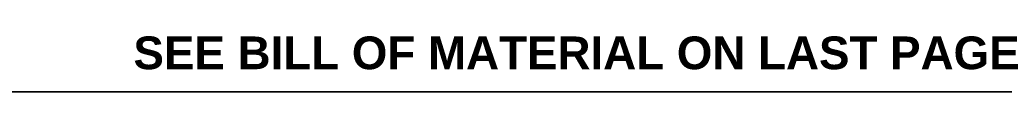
# Model space of a CAD drawing. Header units: inches. Extents: x 2 to 104, y 2 to 68.
# Tile 65 of 98: x 58.42 to 80.99, y 1.59 to 2.87. Entities that reach past the tile are written whole.
import ezdxf

# ---------------------------------------------------------------- set-up
doc = ezdxf.new("R2010")
doc.units = ezdxf.units.IN
doc.header["$LTSCALE"] = 6.250991
doc.header["$MEASUREMENT"] = 0
doc.layers.get('0').update_dxf_attribs({"lineweight": 25})
doc.layers.add('Sketch Geometry(ANSI)', color=7, linetype='Continuous', lineweight=25)
doc.layers.add('Symbols(ANSI)', color=7, linetype='Continuous', lineweight=25)
doc.styles.add('Current-ANSI', font='arial.ttf')
doc.styles.add('Dimension-ANSI', font='arialbd.ttf')

# ---------------------------------------------------------------- blocks, each defined once
blk = doc.blocks.new('Borders 10_EXM - B (Inch)')
at = {"layer": 'Sketch Geometry(ANSI)', "linetype": 'Continuous', "lineweight": 35}
blk.add_line((0.3979, 0.2545), (16.3979, 0.2545), dxfattribs=at)
at = {"layer": 'Symbols(ANSI)', "color": 7, "style": 'Current-ANSI'}
blk.add_attdef('FILENAME_AND_PATH_001', (5.9364, 10.7181), '', height=0.09, dxfattribs=at)

msp = doc.modelspace()

# ---------------------------------------------------------------- block references
at = {"xscale": 6.25099146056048, "yscale": 6.25099146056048, "zscale": 6.25099146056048}
msp.add_blockref('Borders 10_EXM - B (Inch)', (0, 0), dxfattribs=at)

# ---------------------------------------------------------------- texts
at = {"layer": 'Symbols(ANSI)', "color": 7, "insert": (71.1844, 2.48), "char_height": 0.750119, "width": 20.322965, "attachment_point": 5, "style": 'Dimension-ANSI'}
msp.add_mtext('\\fArial|b1|i0;SEE BILL OF MATERIAL ON LAST PAGE', dxfattribs=at)

doc.saveas('drawing.dxf')
